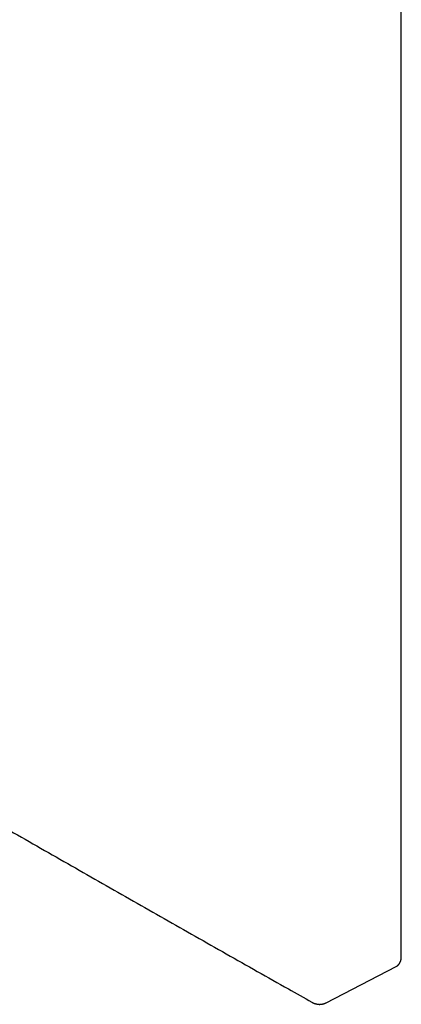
# Model space of a CAD drawing. Header units: millimetres. Extents: x 8 to 622, y 12 to 524.
# Tile 5 of 8: x 568 to 613, y 62 to 177. Entities that reach past the tile are written whole.
import ezdxf

# ---------------------------------------------------------------- set-up
doc = ezdxf.new("R2010")
doc.units = ezdxf.units.MM

msp = doc.modelspace()

# ---------------------------------------------------------------- linework, layer by layer
at = {"color": 7, "linetype": 'Continuous', "lineweight": 30}
for p, q in [((612.87, 67.75), (612.87, 186.94)), ((604.14, 62.39), (612.27, 66.61)), ((612.27, 66.61), (612.29, 66.61)), ((612.28, 66.61), (612.27, 66.61))]:
    msp.add_line(p, q, dxfattribs=at)
for points, knots in [([(522.57, 108.34), (523.2, 107.97), (525.01, 106.92), (528, 105.17), (531.56, 103.1), (535.12, 101.03), (538.69, 98.96), (542.26, 96.89), (545.83, 94.82), (549.4, 92.75), (552.98, 90.69), (556.56, 88.63), (560.14, 86.56), (563.72, 84.51), (567.31, 82.45), (570.9, 80.39), (574.5, 78.34), (578.09, 76.28), (581.69, 74.23), (585.29, 72.18), (588.9, 70.13), (592.5, 68.08), (596.12, 66.04), (599.44, 64.16), (601.56, 62.96), (602.47, 62.44)], [0, 0, 0, 0, 0.0236178, 0.068491, 0.1133642, 0.1582374, 0.2031106, 0.2479838, 0.292857, 0.3377302, 0.3826033, 0.4274765, 0.4723497, 0.5172229, 0.5620961, 0.6069692, 0.6518424, 0.6967156, 0.7415887, 0.7864619, 0.8313351, 0.8762082, 0.9210814, 0.9659546, 1, 1, 1, 1]), ([(612.31, 66.62), (612.31, 66.63), (612.34, 66.64), (612.37, 66.66), (612.4, 66.69), (612.43, 66.71), (612.46, 66.74), (612.49, 66.76), (612.52, 66.79), (612.55, 66.81), (612.57, 66.84), (612.6, 66.87), (612.62, 66.91), (612.65, 66.94), (612.67, 66.97), (612.68, 66.99), (612.7, 67.02), (612.72, 67.06), (612.74, 67.1), (612.76, 67.13), (612.77, 67.17), (612.78, 67.21), (612.8, 67.24), (612.81, 67.28), (612.82, 67.32), (612.83, 67.36), (612.84, 67.42), (612.85, 67.48), (612.86, 67.53), (612.87, 67.57), (612.87, 67.59), (612.87, 67.62), (612.87, 67.65), (612.87, 67.7), (612.87, 67.73), (612.87, 67.75)], [0, 0, 0, 0, 0.017691, 0.057837, 0.092629, 0.122366, 0.149241, 0.18144, 0.213515, 0.236627, 0.264528, 0.29847, 0.333044, 0.366394, 0.389909, 0.411327, 0.437482, 0.470448, 0.506907, 0.533943, 0.561732, 0.593676, 0.624872, 0.652735, 0.679202, 0.709667, 0.761538, 0.811054, 0.855503, 0.871154, 0.886041, 0.905227, 0.930643, 0.962251, 1, 1, 1, 1]), ([(602.47, 62.44), (602.49, 62.43), (602.52, 62.42), (602.56, 62.4), (602.59, 62.38), (602.61, 62.37), (602.63, 62.37), (602.65, 62.36), (602.67, 62.35), (602.7, 62.33), (602.73, 62.32), (602.76, 62.31), (602.79, 62.3), (602.83, 62.29), (602.87, 62.28), (602.9, 62.27), (602.94, 62.26), (602.98, 62.25), (603.03, 62.24), (603.09, 62.23), (603.14, 62.22), (603.18, 62.21), (603.22, 62.21), (603.25, 62.21), (603.3, 62.2), (603.35, 62.2), (603.39, 62.2), (603.43, 62.2), (603.48, 62.21), (603.52, 62.21), (603.56, 62.21), (603.59, 62.22), (603.62, 62.22), (603.66, 62.23), (603.69, 62.23), (603.73, 62.24), (603.76, 62.25), (603.78, 62.25), (603.81, 62.26), (603.85, 62.27), (603.9, 62.29), (603.94, 62.3), (603.97, 62.31), (603.99, 62.32), (604.01, 62.33), (604.02, 62.33), (604.04, 62.34), (604.07, 62.35), (604.1, 62.37), (604.13, 62.38), (604.15, 62.39)], [0, 0, 0, 0, 0.0346849, 0.0616242, 0.0791346, 0.0910402, 0.1001263, 0.1120817, 0.1270556, 0.1488235, 0.16632, 0.179218, 0.19819, 0.2238472, 0.2489934, 0.2677117, 0.2879257, 0.3126111, 0.3431097, 0.3772165, 0.4064711, 0.430327, 0.4506897, 0.4711998, 0.4981598, 0.5269996, 0.5534994, 0.5747365, 0.5984569, 0.630146, 0.6512127, 0.6664438, 0.682749, 0.7027201, 0.7243185, 0.744963, 0.7629013, 0.77712, 0.7937682, 0.8183114, 0.8468778, 0.8705697, 0.8893407, 0.9055625, 0.9129016, 0.919895, 0.930937, 0.9479655, 0.970985, 1, 1, 1, 1])]:
    msp.add_open_spline(points, degree=3, knots=knots, dxfattribs=at)

doc.saveas('drawing.dxf')
